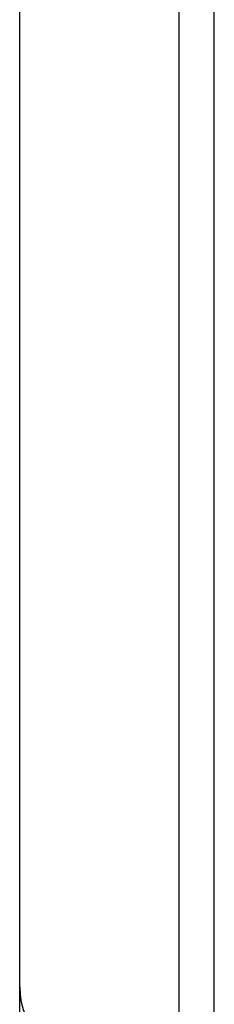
# Model space of a CAD drawing. Header units: inches. Extents: x 2.3 to 72.2, y 3.3 to 39.4.
# Tile 30 of 76: x 17 to 17.8, y 13.3 to 17.4. Entities that reach past the tile are written whole.
import ezdxf

# ---------------------------------------------------------------- set-up
doc = ezdxf.new("R2010")
doc.units = ezdxf.units.IN
doc.header["$MEASUREMENT"] = 0
doc.layers.add('Visible Edges(ANSI)', color=7, linetype='Continuous', lineweight=25)
doc.layers.add('Visible Tangent Edges(ANSI)', color=7, linetype='Continuous', lineweight=25)

msp = doc.modelspace()

# ---------------------------------------------------------------- linework, layer by layer
at = {"layer": 'Visible Edges(ANSI)'}
for p, q in [((17.7801, 7.7111), (17.7801, 27.2221)), ((16.9801, 13.4081), (16.9801, 21.5251)), ((16.9801, 13.0253), (16.9801, 13.4081))]:
    msp.add_line(p, q, dxfattribs=at)
msp.add_arc((17.2921, 13.4081), 0.312, 180, 270, dxfattribs=at)
at = {"layer": 'Visible Tangent Edges(ANSI)'}
msp.add_line((17.6341, 27.2221), (17.6341, 7.7111), dxfattribs=at)

doc.saveas('drawing.dxf')
